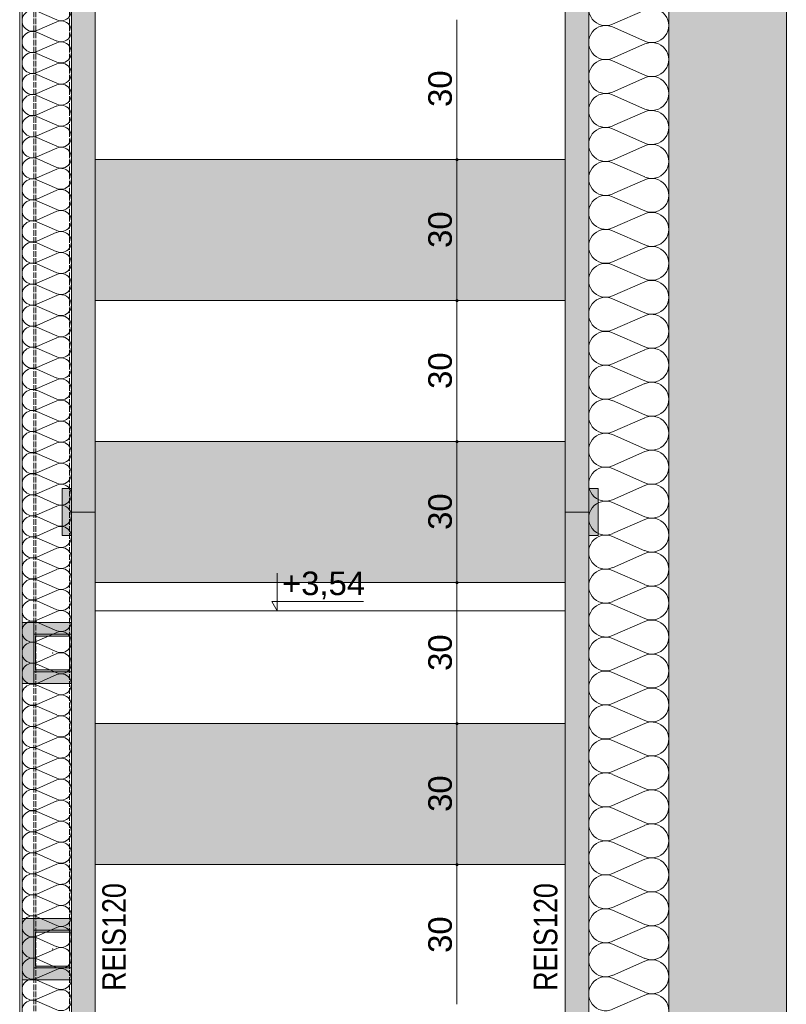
# Paper-space layout 'AD-06. DETAL KANAŁU UPUSTOWEGO ZEWNĘTRZNEGO' of a CAD drawing. Header units: millimetres. Extents: x 0 to 900, y 0 to 600.
# Tile 6 of 24: x 102 to 183, y 398 to 503. Entities that reach past the tile are written whole.
import ezdxf
from ezdxf.xclip import XClip

# ---------------------------------------------------------------- set-up
doc = ezdxf.new("R2010")
doc.units = ezdxf.units.MM
doc.header["$MEASUREMENT"] = 0
doc.header["$XCLIPFRAME"] = 0
for name, pattern in [('ACAD_ISO02W100', [15, 12, -3]), ('HIDDEN_05', [26, 18, -8]), ('thk_line_type', [315, 180, -135])]:
    doc.linetypes.add(name, pattern=pattern)
for name, color, linetype, lineweight in [('0_Nr_pióra__1', 7, 'Continuous', 20), ('A_ściany proj_Nr_pióra__1', 7, 'Continuous', 20), ('A_ściany_Nr_pióra__1', 7, 'Continuous', 20)]:
    doc.layers.add(name, color=color, linetype=linetype, lineweight=lineweight)
for name, color, linetype, lineweight, true_color in [('0_Nr_pióra__6', 7, 'Continuous', 13, 0xa9a9a9), ('A_konstrukcja stalowa_Nr_pióra__10', 7, 'Continuous', 13, 0x4b4b4b), ('A_ppoż_Nr_pióra__8', 7, 'Continuous', 13, 0x4c4c4c), ('A_sciany_Nr_pióra__10', 7, 'Continuous', 13, 0x4b4b4b), ('A_ściany proj_Nr_pióra__10', 7, 'Continuous', 13, 0x4b4b4b)]:
    doc.layers.add(name, color=color, linetype=linetype, lineweight=lineweight, true_color=true_color)
for name, color, linetype in [('A_konstrukcja stalowa', 7, 'Continuous'), ('A_podrys', 7, 'Continuous'), ('A_ściany', 7, 'Continuous'), ('A_ściany proj', 7, 'Continuous')]:
    doc.layers.add(name, color=color, linetype=linetype)
doc.styles.add('STYL_AUTOMATYCZNY_1', font='arial.ttf')
doc.styles.add('STYL_AUTOMATYCZNY_2', font='ARIALN.TTF')

# ---------------------------------------------------------------- blocks, each defined once
blk = doc.blocks.new('Rysunek_3_3', base_point=(-12850.44, -6941.56))
at = {"linetype": 'Continuous', "lineweight": 0, "true_color": 0xa9a9a9}
for points in [[(148.24, 487.75), (148.25, 487.71), (148.27, 487.67), (148.31, 487.64), (148.36, 487.63), (148.41, 487.64), (148.45, 487.67), (148.48, 487.71), (148.49, 487.75), (148.48, 487.8), (148.45, 487.84), (148.41, 487.87), (148.36, 487.88), (148.31, 487.87), (148.27, 487.84), (148.25, 487.8)], [(148.24, 472.75), (148.25, 472.71), (148.27, 472.67), (148.31, 472.64), (148.36, 472.63), (148.41, 472.64), (148.45, 472.67), (148.48, 472.71), (148.49, 472.75), (148.48, 472.8), (148.45, 472.84), (148.41, 472.87), (148.36, 472.88), (148.31, 472.87), (148.27, 472.84), (148.25, 472.8)], [(148.24, 457.75), (148.25, 457.71), (148.27, 457.67), (148.31, 457.64), (148.36, 457.63), (148.41, 457.64), (148.45, 457.67), (148.48, 457.71), (148.49, 457.75), (148.48, 457.8), (148.45, 457.84), (148.41, 457.87), (148.36, 457.88), (148.31, 457.87), (148.27, 457.84), (148.25, 457.8)], [(148.24, 442.75), (148.25, 442.71), (148.27, 442.67), (148.31, 442.64), (148.36, 442.63), (148.41, 442.64), (148.45, 442.67), (148.48, 442.71), (148.49, 442.75), (148.48, 442.8), (148.45, 442.84), (148.41, 442.87), (148.36, 442.88), (148.31, 442.87), (148.27, 442.84), (148.25, 442.8)], [(148.24, 427.75), (148.25, 427.71), (148.27, 427.67), (148.31, 427.64), (148.36, 427.63), (148.41, 427.64), (148.45, 427.67), (148.48, 427.71), (148.49, 427.75), (148.48, 427.8), (148.45, 427.84), (148.41, 427.87), (148.36, 427.88), (148.31, 427.87), (148.27, 427.84), (148.25, 427.8)], [(148.24, 412.75), (148.25, 412.71), (148.27, 412.67), (148.31, 412.64), (148.36, 412.63), (148.41, 412.64), (148.45, 412.67), (148.48, 412.71), (148.49, 412.75), (148.48, 412.8), (148.45, 412.84), (148.41, 412.87), (148.36, 412.88), (148.31, 412.87), (148.27, 412.84), (148.25, 412.8)]]:
    blk.add_hatch(color=253, dxfattribs=at).paths.add_polyline_path(points)
at = {"layer": 'A_konstrukcja stalowa', "linetype": 'Continuous', "lineweight": 0, "true_color": 0x121212}
h = blk.add_hatch(color=250, dxfattribs=at)
h.paths.add_polyline_path([(103.38, 433.25), (107.38, 433.25), (107.38, 437.25), (103.38, 437.25)])
h.paths.add_polyline_path([(107.18, 433.45), (103.58, 433.45), (103.58, 437.05), (107.18, 437.05)], flags=0)
h = blk.add_hatch(color=250, dxfattribs=at)
h.paths.add_polyline_path([(103.38, 401.75), (107.38, 401.75), (107.38, 405.75), (103.38, 405.75)])
h.paths.add_polyline_path([(107.18, 401.95), (103.58, 401.95), (103.58, 405.55), (107.18, 405.55)], flags=0)
at = {"layer": 'A_ściany', "linetype": 'Continuous', "lineweight": 0, "true_color": 0x000000}
blk.add_hatch(color=18, dxfattribs=at).paths.add_polyline_path([(170.89, 595.1), (170.89, 27.75), (183.39, 27.75), (183.39, 595.1)])
at = {"layer": 'A_ściany proj', "linetype": 'Continuous', "lineweight": 0, "true_color": 0x4b4b4b}
for points in [[(109.89, 232.75), (109.89, 556.75), (107.39, 556.75), (107.39, 232.75)], [(159.89, 232.75), (162.39, 232.75), (162.39, 556.75), (159.89, 556.75)], [(109.89, 487.75), (109.89, 472.75), (159.89, 472.75), (159.89, 487.75)], [(109.89, 457.75), (109.89, 442.75), (159.89, 442.75), (159.89, 457.75)], [(106.39, 452.75), (106.39, 447.75), (107.39, 447.75), (107.39, 452.75)], [(163.39, 452.75), (162.39, 452.75), (162.39, 447.75), (163.39, 447.75)], [(103.38, 432), (103.38, 438.5), (102.13, 438.5), (102.13, 432)], [(103.38, 437.25), (107.38, 437.25), (107.38, 438.5), (103.38, 438.5)], [(103.38, 432), (107.38, 432), (107.38, 433.25), (103.38, 433.25)], [(109.89, 427.75), (109.89, 412.75), (159.89, 412.75), (159.89, 427.75)], [(103.38, 400.5), (103.38, 407), (102.13, 407), (102.13, 400.5)], [(103.38, 405.75), (107.38, 405.75), (107.38, 407), (103.38, 407)], [(103.38, 400.5), (107.38, 400.5), (107.38, 401.75), (103.38, 401.75)]]:
    blk.add_hatch(color=251, dxfattribs=at).paths.add_polyline_path(points)
at = {"layer": '0_Nr_pióra__6', "color": 253, "linetype": 'Continuous', "lineweight": 13, "ltscale": 0.05, "true_color": 0xa9a9a9}
for p, q in [((148.36, 487.88), (148.36, 502.63)), ((148.24, 487.75), (147.89, 487.75)), ((148.36, 472.88), (148.36, 487.63)), ((148.83, 487.75), (148.49, 487.75)), ((148.24, 472.75), (147.89, 472.75)), ((148.36, 457.88), (148.36, 472.63)), ((148.83, 472.75), (148.49, 472.75)), ((148.24, 457.75), (147.89, 457.75)), ((148.36, 442.88), (148.36, 457.63)), ((148.83, 457.75), (148.49, 457.75)), ((129.27, 439.75), (129.27, 443.75)), ((148.24, 442.75), (147.89, 442.75)), ((148.36, 427.88), (148.36, 442.63)), ((148.83, 442.75), (148.49, 442.75)), ((129.27, 439.75), (128.69, 440.75)), ((128.69, 440.75), (129.27, 440.75)), ((129.27, 440.75), (138.45, 440.75)), ((129.27, 439.75), (128.52, 439.75)), ((129.27, 439.75), (130.02, 439.75)), ((148.24, 427.75), (147.89, 427.75)), ((148.36, 412.88), (148.36, 427.63)), ((148.83, 427.75), (148.49, 427.75)), ((148.24, 412.75), (147.89, 412.75)), ((148.83, 412.75), (148.49, 412.75)), ((148.36, 397.88), (148.36, 412.63))]:
    blk.add_line(p, q, dxfattribs=at)
for centre in [(148.36, 487.75), (148.36, 472.75), (148.36, 457.75), (148.36, 442.75), (148.36, 427.75), (148.36, 412.75)]:
    blk.add_circle(centre, 0.125, dxfattribs=at)
at = {"layer": 'A_konstrukcja stalowa_Nr_pióra__10', "color": 251, "linetype": 'ACAD_ISO02W100', "lineweight": 13, "ltscale": 0.05, "true_color": 0x4b4b4b}
for p, q in [((103.39, 564.25), (103.39, 232.75)), ((103.59, 564.25), (103.59, 232.75)), ((107.19, 564.25), (107.19, 232.75)), ((107.39, 564.25), (107.39, 232.75))]:
    blk.add_line(p, q, dxfattribs=at)
at = {"layer": 'A_konstrukcja stalowa_Nr_pióra__10', "color": 251, "linetype": 'thk_line_type', "lineweight": 13, "ltscale": 0.05, "true_color": 0x4b4b4b}
for p, q in [((107.38, 437.25), (103.38, 437.25)), ((103.38, 437.25), (103.38, 433.25)), ((103.58, 433.45), (103.58, 437.05)), ((103.58, 437.05), (107.18, 437.05)), ((107.18, 437.05), (107.18, 433.45)), ((107.38, 433.25), (107.38, 437.25)), ((103.38, 433.25), (107.38, 433.25)), ((107.18, 433.45), (103.58, 433.45)), ((107.18, 433.45), (107.18, 433.45)), ((107.38, 405.75), (103.38, 405.75)), ((103.38, 405.75), (103.38, 401.75)), ((103.58, 401.95), (103.58, 405.55)), ((103.58, 405.55), (107.18, 405.55)), ((107.18, 405.55), (107.18, 401.95)), ((107.38, 401.75), (107.38, 405.75)), ((103.38, 401.75), (107.38, 401.75)), ((107.18, 401.95), (103.58, 401.95)), ((107.18, 401.95), (107.18, 401.95))]:
    blk.add_line(p, q, dxfattribs=at)
at = {"layer": 'A_konstrukcja stalowa_Nr_pióra__10', "color": 251, "linetype": 'Continuous', "lineweight": 13, "ltscale": 0.05, "true_color": 0x4b4b4b}
for p, q in [((107.38, 437.25), (103.38, 437.25)), ((103.38, 437.25), (103.38, 433.25)), ((103.58, 433.45), (103.58, 437.05)), ((103.58, 437.05), (107.18, 437.05)), ((107.18, 437.05), (107.18, 433.45)), ((107.38, 433.25), (107.38, 437.25)), ((103.38, 433.25), (107.38, 433.25)), ((107.18, 433.45), (103.58, 433.45)), ((107.38, 405.75), (103.38, 405.75)), ((103.38, 405.75), (103.38, 401.75)), ((103.58, 401.95), (103.58, 405.55)), ((103.58, 405.55), (107.18, 405.55)), ((107.18, 405.55), (107.18, 401.95)), ((107.38, 401.75), (107.38, 405.75)), ((103.38, 401.75), (107.38, 401.75)), ((107.18, 401.95), (103.58, 401.95))]:
    blk.add_line(p, q, dxfattribs=at)
at = {"layer": 'A_konstrukcja stalowa_Nr_pióra__10', "color": 251, "linetype": 'Continuous', "lineweight": 13, "ltscale": 0.05, "true_color": 0x4b4b4b, "flags": 128}
for points in [[(103.38, 433.25), (107.38, 433.25), (107.38, 437.25), (103.38, 437.25)], [(107.18, 433.45), (107.18, 437.05), (103.58, 437.05), (103.58, 433.45)], [(103.38, 401.75), (107.38, 401.75), (107.38, 405.75), (103.38, 405.75)], [(107.18, 401.95), (107.18, 405.55), (103.58, 405.55), (103.58, 401.95)]]:
    blk.add_lwpolyline(points, close=True, dxfattribs=at)
at = {"layer": 'A_konstrukcja stalowa_Nr_pióra__10', "color": 251, "linetype": 'thk_line_type', "lineweight": 13, "ltscale": 0.05, "true_color": 0x4b4b4b}
for p in [(107.18, 437.05), (107.18, 405.55)]:
    blk.add_point(p, dxfattribs=at)
at = {"layer": 'A_konstrukcja stalowa_Nr_pióra__10', "color": 251, "linetype": 'HIDDEN_05', "lineweight": 13, "ltscale": 0.05, "true_color": 0x4b4b4b}
for p in [(105.38, 435.25), (105.38, 403.75)]:
    blk.add_point(p, dxfattribs=at)
at = {"layer": 'A_sciany_Nr_pióra__10', "color": 251, "linetype": 'Continuous', "lineweight": 13, "ltscale": 0.05, "true_color": 0x4b4b4b}
for p, q in [((103.7, 503.53), (105.82, 502.6)), ((168.35, 503.66), (164.92, 502.16)), ((105.82, 502.41), (103.7, 501.48)), ((164.92, 501.86), (168.35, 500.35)), ((103.7, 501.29), (105.82, 500.36)), ((105.82, 500.17), (103.7, 499.24)), ((168.35, 500.05), (164.92, 498.54)), ((103.7, 499.05), (105.82, 498.12)), ((105.82, 497.93), (103.7, 497)), ((164.92, 498.24), (168.35, 496.74)), ((103.7, 496.81), (105.82, 495.88)), ((105.82, 495.69), (103.7, 494.76)), ((168.35, 496.43), (164.92, 494.93)), ((103.7, 494.57), (105.82, 493.64)), ((164.92, 494.63), (168.35, 493.12)), ((105.82, 493.45), (103.7, 492.52)), ((103.7, 492.33), (105.82, 491.4)), ((168.35, 492.82), (164.92, 491.32)), ((105.82, 491.21), (103.7, 490.28)), ((164.92, 491.01), (168.35, 489.51)), ((103.7, 490.09), (105.82, 489.16)), ((168.35, 489.21), (164.92, 487.7)), ((105.82, 488.97), (103.7, 488.04)), ((103.7, 487.85), (105.82, 486.92)), ((164.92, 487.4), (168.35, 485.9)), ((105.82, 486.73), (103.7, 485.8)), ((103.7, 485.61), (105.82, 484.68)), ((168.35, 485.59), (164.92, 484.09)), ((105.82, 484.49), (103.7, 483.55)), ((103.7, 483.37), (105.82, 482.43)), ((164.92, 483.78), (168.35, 482.28)), ((105.82, 482.25), (103.7, 481.31)), ((168.35, 481.98), (164.92, 480.47)), ((103.7, 481.13), (105.82, 480.19)), ((105.82, 480.01), (103.7, 479.07)), ((164.92, 480.17), (168.35, 478.67)), ((103.7, 478.89), (105.82, 477.95)), ((105.82, 477.77), (103.7, 476.83)), ((168.35, 478.36), (164.92, 476.86)), ((103.7, 476.64), (105.82, 475.71)), ((164.92, 476.56), (168.35, 475.05)), ((105.82, 475.52), (103.7, 474.59)), ((168.35, 474.75), (164.92, 473.25)), ((103.7, 474.4), (105.82, 473.47)), ((105.82, 473.28), (103.7, 472.35)), ((164.92, 472.94), (168.35, 471.44)), ((103.7, 472.16), (105.82, 471.23)), ((105.82, 471.04), (103.7, 470.11)), ((168.35, 471.14), (164.92, 469.63)), ((103.7, 469.92), (105.82, 468.99)), ((164.92, 469.33), (168.35, 467.82)), ((105.82, 468.8), (103.7, 467.87)), ((103.7, 467.68), (105.82, 466.75)), ((168.35, 467.52), (164.92, 466.02)), ((105.82, 466.56), (103.7, 465.63)), ((103.7, 465.44), (105.82, 464.51)), ((164.92, 465.71), (168.35, 464.21)), ((105.82, 464.32), (103.7, 463.39)), ((103.7, 463.2), (105.82, 462.27)), ((168.35, 463.91), (164.92, 462.4)), ((105.82, 462.08), (103.7, 461.15)), ((164.92, 462.1), (168.35, 460.6)), ((103.7, 460.96), (105.82, 460.03)), ((168.35, 460.29), (164.92, 458.79)), ((105.82, 459.84), (103.7, 458.91)), ((103.7, 458.72), (105.82, 457.79)), ((164.92, 458.49), (168.35, 456.98)), ((105.82, 457.6), (103.7, 456.67)), ((103.7, 456.48), (105.82, 455.55)), ((168.35, 456.68), (164.92, 455.18)), ((105.82, 455.36), (103.7, 454.43)), ((164.92, 454.87), (168.35, 453.37)), ((103.7, 454.24), (105.82, 453.31)), ((105.82, 453.12), (103.7, 452.19)), ((168.35, 453.06), (164.92, 451.56)), ((103.7, 452), (105.82, 451.07)), ((105.82, 450.88), (103.7, 449.94)), ((164.92, 451.26), (168.35, 449.75)), ((103.7, 449.76), (105.82, 448.82)), ((168.35, 449.45), (164.92, 447.95)), ((105.82, 448.64), (103.7, 447.7)), ((103.7, 447.52), (105.82, 446.58)), ((164.92, 447.64), (168.35, 446.14)), ((105.82, 446.4), (103.7, 445.46)), ((103.7, 445.28), (105.82, 444.34)), ((168.35, 445.84), (164.92, 444.33)), ((105.82, 444.15), (103.7, 443.22)), ((164.92, 444.03), (168.35, 442.53)), ((103.7, 443.03), (105.82, 442.1)), ((168.35, 442.22), (164.92, 440.72)), ((105.82, 441.91), (103.7, 440.98)), ((103.7, 440.79), (105.82, 439.86)), ((164.92, 440.42), (168.35, 438.91)), ((105.82, 439.67), (103.7, 438.74)), ((103.7, 438.55), (105.82, 437.62)), ((168.35, 438.61), (164.92, 437.1)), ((105.82, 437.43), (103.7, 436.5)), ((103.7, 436.31), (105.82, 435.38)), ((164.92, 436.8), (168.35, 435.3)), ((105.82, 435.19), (103.7, 434.26)), ((168.35, 434.99), (164.92, 433.49)), ((103.7, 434.07), (105.82, 433.14)), ((105.82, 432.95), (103.7, 432.02)), ((164.92, 433.19), (168.35, 431.68)), ((103.7, 431.83), (105.82, 430.9)), ((105.82, 430.71), (103.7, 429.78)), ((168.35, 431.38), (164.92, 429.88)), ((103.7, 429.59), (105.82, 428.66)), ((164.92, 429.57), (168.35, 428.07)), ((105.82, 428.47), (103.7, 427.54)), ((168.35, 427.77), (164.92, 426.26)), ((103.7, 427.35), (105.82, 426.42)), ((105.82, 426.23), (103.7, 425.3)), ((164.92, 425.96), (168.35, 424.46)), ((103.7, 425.11), (105.82, 424.18)), ((105.82, 423.99), (103.7, 423.06)), ((168.35, 424.15), (164.92, 422.65)), ((103.7, 422.87), (105.82, 421.94)), ((164.92, 422.34), (168.35, 420.84)), ((105.82, 421.75), (103.7, 420.82)), ((103.7, 420.63), (105.82, 419.7)), ((168.35, 420.54), (164.92, 419.03)), ((105.82, 419.51), (103.7, 418.58)), ((103.7, 418.39), (105.82, 417.46)), ((164.92, 418.73), (168.35, 417.23)), ((105.82, 417.27), (103.7, 416.33)), ((168.35, 416.92), (164.92, 415.42)), ((103.7, 416.15), (105.82, 415.21)), ((105.82, 415.03), (103.7, 414.09)), ((164.92, 415.12), (168.35, 413.61)), ((103.7, 413.91), (105.82, 412.97)), ((105.82, 412.79), (103.7, 411.85)), ((168.35, 413.31), (164.92, 411.81)), ((103.7, 411.67), (105.82, 410.73)), ((164.92, 411.5), (168.35, 410)), ((105.82, 410.54), (103.7, 409.61)), ((168.35, 409.7), (164.92, 408.19)), ((103.7, 409.42), (105.82, 408.49)), ((105.82, 408.3), (103.7, 407.37)), ((164.92, 407.89), (168.35, 406.38)), ((103.7, 407.18), (105.82, 406.25)), ((105.82, 406.06), (103.7, 405.13)), ((168.35, 406.08), (164.92, 404.58)), ((103.7, 404.94), (105.82, 404.01)), ((105.82, 403.82), (103.7, 402.89)), ((164.92, 404.27), (168.35, 402.77)), ((103.7, 402.7), (105.82, 401.77)), ((168.35, 402.47), (164.92, 400.96)), ((105.82, 401.58), (103.7, 400.65)), ((103.7, 400.46), (105.82, 399.53)), ((164.92, 400.66), (168.35, 399.16)), ((105.82, 399.34), (103.7, 398.41)), ((103.7, 398.22), (105.82, 397.29)), ((168.35, 398.85), (164.92, 397.35))]:
    blk.add_line(p, q, dxfattribs=at)
for centre, major_axis, ratio, start_param, end_param in [((164.19, 503.81), (1.81, 0), 0.999613, 1.158003, 5.125183), ((106.27, 503.63), (0, 1.12), 0.996974, 2.728799, 6.695979), ((169.08, 502.01), (1.81, 0), 0.999613, 4.299595, 8.266775), ((103.25, 502.51), (0, 1.12), 0.996974, 5.870392, 9.837572), ((106.27, 501.39), (0, 1.12), 0.996974, 2.728799, 6.695979), ((164.19, 500.2), (1.81, 0), 0.999613, 1.158003, 5.125183), ((103.25, 500.27), (0, 1.12), 0.996974, 5.870392, 9.837572), ((106.27, 499.15), (0, 1.12), 0.996974, 2.728799, 6.695979), ((169.08, 498.39), (1.81, 0), 0.999613, 4.299595, 8.266775), ((103.25, 498.03), (0, 1.12), 0.996974, 5.870392, 9.837572), ((106.27, 496.9), (0, 1.12), 0.996974, 2.728799, 6.695979), ((164.19, 496.59), (1.81, 0), 0.999613, 1.158003, 5.125183), ((103.25, 495.78), (0, 1.12), 0.996974, 5.870392, 9.837572), ((169.08, 494.78), (1.81, 0), 0.999613, 4.299595, 8.266775), ((106.27, 494.66), (0, 1.12), 0.996974, 2.728799, 6.695979), ((103.25, 493.54), (0, 1.12), 0.996974, 5.870392, 9.837572), ((164.19, 492.97), (1.81, 0), 0.999613, 1.158003, 5.125183), ((106.27, 492.42), (0, 1.12), 0.996974, 2.728799, 6.695979), ((103.25, 491.3), (0, 1.12), 0.996974, 5.870392, 9.837572), ((169.08, 491.16), (1.81, 0), 0.999613, 4.299595, 8.266775), ((106.27, 490.18), (0, 1.12), 0.996974, 2.728799, 6.695979), ((164.19, 489.36), (1.81, 0), 0.999613, 1.158003, 5.125183), ((103.25, 489.06), (0, 1.12), 0.996974, 5.870392, 9.837572), ((169.08, 487.55), (1.81, 0), 0.999613, 4.299595, 8.266775), ((106.27, 487.94), (0, 1.12), 0.996974, 2.728799, 6.695979), ((103.25, 486.82), (0, 1.12), 0.996974, 5.870392, 9.837572), ((164.19, 485.74), (1.81, 0), 0.999613, 1.158003, 5.125183), ((106.27, 485.7), (0, 1.12), 0.996974, 2.728799, 6.695979), ((103.25, 484.58), (0, 1.12), 0.996974, 5.870392, 9.837572), ((169.08, 483.94), (1.81, 0), 0.999613, 4.299595, 8.266775), ((106.27, 483.46), (0, 1.12), 0.996974, 2.728799, 6.695979), ((164.19, 482.13), (1.81, 0), 0.999613, 1.158003, 5.125183), ((103.25, 482.34), (0, 1.12), 0.996974, 5.870392, 9.837572), ((106.27, 481.22), (0, 1.12), 0.996974, 2.728799, 6.695979), ((169.08, 480.32), (1.81, 0), 0.999613, 4.299595, 8.266775), ((103.25, 480.1), (0, 1.12), 0.996974, 5.870392, 9.837572), ((106.27, 478.98), (0, 1.12), 0.996974, 2.728799, 6.695979), ((164.19, 478.52), (1.81, 0), 0.999613, 1.158003, 5.125183), ((103.25, 477.86), (0, 1.12), 0.996974, 5.870392, 9.837572), ((106.27, 476.74), (0, 1.12), 0.996974, 2.728799, 6.695979), ((169.08, 476.71), (1.81, 0), 0.999613, 4.299595, 8.266775), ((103.25, 475.62), (0, 1.12), 0.996974, 5.870392, 9.837572), ((164.19, 474.9), (1.81, 0), 0.999613, 1.158003, 5.125183), ((106.27, 474.5), (0, 1.12), 0.996974, 2.728799, 6.695979), ((103.25, 473.38), (0, 1.12), 0.996974, 5.870392, 9.837572), ((169.08, 473.09), (1.81, 0), 0.999613, 4.299595, 8.266775), ((106.27, 472.26), (0, 1.12), 0.996974, 2.728799, 6.695979), ((164.19, 471.29), (1.81, 0), 0.999613, 1.158003, 5.125183), ((103.25, 471.14), (0, 1.12), 0.996974, 5.870392, 9.837572), ((169.08, 469.48), (1.81, 0), 0.999613, 4.299595, 8.266775), ((106.27, 470.02), (0, 1.12), 0.996974, 2.728799, 6.695979), ((103.25, 468.9), (0, 1.12), 0.996974, 5.870392, 9.837572), ((164.19, 467.67), (1.81, 0), 0.999613, 1.158003, 5.125183), ((106.27, 467.78), (0, 1.12), 0.996974, 2.728799, 6.695979), ((103.25, 466.66), (0, 1.12), 0.996974, 5.870392, 9.837572), ((169.08, 465.87), (1.81, 0), 0.999613, 4.299595, 8.266775), ((106.27, 465.54), (0, 1.12), 0.996974, 2.728799, 6.695979), ((103.25, 464.42), (0, 1.12), 0.996974, 5.870392, 9.837572), ((164.19, 464.06), (1.81, 0), 0.999613, 1.158003, 5.125183), ((106.27, 463.29), (0, 1.12), 0.996974, 2.728799, 6.695979), ((169.08, 462.25), (1.81, 0), 0.999613, 4.299595, 8.266775), ((103.25, 462.17), (0, 1.12), 0.996974, 5.870392, 9.837572), ((106.27, 461.05), (0, 1.12), 0.996974, 2.728799, 6.695979), ((164.19, 460.44), (1.81, 0), 0.999613, 1.158003, 5.125183), ((103.25, 459.93), (0, 1.12), 0.996974, 5.870392, 9.837572), ((106.27, 458.81), (0, 1.12), 0.996974, 2.728799, 6.695979), ((169.08, 458.64), (1.81, 0), 0.999613, 4.299595, 8.266775), ((103.25, 457.69), (0, 1.12), 0.996974, 5.870392, 9.837572), ((164.19, 456.83), (1.81, 0), 0.999613, 1.158003, 5.125183), ((106.27, 456.57), (0, 1.12), 0.996974, 2.728799, 6.695979), ((169.08, 455.02), (1.81, 0), 0.999613, 4.299595, 8.266775), ((103.25, 455.45), (0, 1.12), 0.996974, 5.870392, 9.837572), ((106.27, 454.33), (0, 1.12), 0.996974, 2.728799, 6.695979), ((164.19, 453.22), (1.81, 0), 0.999613, 1.158003, 5.125183), ((103.25, 453.21), (0, 1.12), 0.996974, 5.870392, 9.837572), ((106.27, 452.09), (0, 1.12), 0.996974, 2.728799, 6.695979), ((169.08, 451.41), (1.81, 0), 0.999613, 4.299595, 8.266775), ((103.25, 450.97), (0, 1.12), 0.996974, 5.870392, 9.837572), ((164.19, 449.6), (1.81, 0), 0.999613, 1.158003, 5.125183), ((106.27, 449.85), (0, 1.12), 0.996974, 2.728799, 6.695979), ((103.25, 448.73), (0, 1.12), 0.996974, 5.870392, 9.837572), ((169.08, 447.8), (1.81, 0), 0.999613, 4.299595, 8.266775), ((106.27, 447.61), (0, 1.12), 0.996974, 2.728799, 6.695979), ((103.25, 446.49), (0, 1.12), 0.996974, 5.870392, 9.837572), ((164.19, 445.99), (1.81, 0), 0.999613, 1.158003, 5.125183), ((106.27, 445.37), (0, 1.12), 0.996974, 2.728799, 6.695979), ((103.25, 444.25), (0, 1.12), 0.996974, 5.870392, 9.837572), ((169.08, 444.18), (1.81, 0), 0.999613, 4.299595, 8.266775), ((106.27, 443.13), (0, 1.12), 0.996974, 2.728799, 6.695979), ((164.19, 442.37), (1.81, 0), 0.999613, 1.158003, 5.125183), ((103.25, 442.01), (0, 1.12), 0.996974, 5.870392, 9.837572), ((106.27, 440.89), (0, 1.12), 0.996974, 2.728799, 6.695979), ((169.08, 440.57), (1.81, 0), 0.999613, 4.299595, 8.266775), ((103.25, 439.77), (0, 1.12), 0.996974, 5.870392, 9.837572), ((164.19, 438.76), (1.81, 0), 0.999613, 1.158003, 5.125183), ((106.27, 438.65), (0, 1.12), 0.996974, 2.728799, 6.695979), ((169.08, 436.95), (1.81, 0), 0.999613, 4.299595, 8.266775), ((103.25, 437.53), (0, 1.12), 0.996974, 5.870392, 9.837572), ((106.27, 436.41), (0, 1.12), 0.996974, 2.728799, 6.695979), ((164.19, 435.15), (1.81, 0), 0.999613, 1.158003, 5.125183), ((103.25, 435.29), (0, 1.12), 0.996974, 5.870392, 9.837572), ((106.27, 434.17), (0, 1.12), 0.996974, 2.728799, 6.695979), ((169.08, 433.34), (1.81, 0), 0.999613, 4.299595, 8.266775), ((103.25, 433.05), (0, 1.12), 0.996974, 5.870392, 9.837572), ((106.27, 431.93), (0, 1.12), 0.996974, 2.728799, 6.695979), ((164.19, 431.53), (1.81, 0), 0.999613, 1.158003, 5.125183), ((103.25, 430.81), (0, 1.12), 0.996974, 5.870392, 9.837572), ((169.08, 429.72), (1.81, 0), 0.999613, 4.299595, 8.266775), ((106.27, 429.68), (0, 1.12), 0.996974, 2.728799, 6.695979), ((103.25, 428.56), (0, 1.12), 0.996974, 5.870392, 9.837572), ((164.19, 427.92), (1.81, 0), 0.999613, 1.158003, 5.125183), ((106.27, 427.44), (0, 1.12), 0.996974, 2.728799, 6.695979), ((103.25, 426.32), (0, 1.12), 0.996974, 5.870392, 9.837572), ((169.08, 426.11), (1.81, 0), 0.999613, 4.299595, 8.266775), ((106.27, 425.2), (0, 1.12), 0.996974, 2.728799, 6.695979), ((103.25, 424.08), (0, 1.12), 0.996974, 5.870392, 9.837572), ((164.19, 424.3), (1.81, 0), 0.999613, 1.158003, 5.125183), ((169.08, 422.5), (1.81, 0), 0.999613, 4.299595, 8.266775), ((106.27, 422.96), (0, 1.12), 0.996974, 2.728799, 6.695979), ((103.25, 421.84), (0, 1.12), 0.996974, 5.870392, 9.837572), ((164.19, 420.69), (1.81, 0), 0.999613, 1.158003, 5.125183), ((106.27, 420.72), (0, 1.12), 0.996974, 2.728799, 6.695979), ((103.25, 419.6), (0, 1.12), 0.996974, 5.870392, 9.837572), ((169.08, 418.88), (1.81, 0), 0.999613, 4.299595, 8.266775), ((106.27, 418.48), (0, 1.12), 0.996974, 2.728799, 6.695979), ((164.19, 417.08), (1.81, 0), 0.999613, 1.158003, 5.125183), ((103.25, 417.36), (0, 1.12), 0.996974, 5.870392, 9.837572), ((106.27, 416.24), (0, 1.12), 0.996974, 2.728799, 6.695979), ((169.08, 415.27), (1.81, 0), 0.999613, 4.299595, 8.266775), ((103.25, 415.12), (0, 1.12), 0.996974, 5.870392, 9.837572), ((106.27, 414), (0, 1.12), 0.996974, 2.728799, 6.695979), ((164.19, 413.46), (1.81, 0), 0.999613, 1.158003, 5.125183), ((103.25, 412.88), (0, 1.12), 0.996974, 5.870392, 9.837572), ((106.27, 411.76), (0, 1.12), 0.996974, 2.728799, 6.695979), ((169.08, 411.65), (1.81, 0), 0.999613, 4.299595, 8.266775), ((103.25, 410.64), (0, 1.12), 0.996974, 5.870392, 9.837572), ((164.19, 409.85), (1.81, 0), 0.999613, 1.158003, 5.125183), ((106.27, 409.52), (0, 1.12), 0.996974, 2.728799, 6.695979), ((103.25, 408.4), (0, 1.12), 0.996974, 5.870392, 9.837572), ((169.08, 408.04), (1.81, 0), 0.999613, 4.299595, 8.266775), ((106.27, 407.28), (0, 1.12), 0.996974, 2.728799, 6.695979), ((164.19, 406.23), (1.81, 0), 0.999613, 1.158003, 5.125183), ((103.25, 406.16), (0, 1.12), 0.996974, 5.870392, 9.837572), ((106.27, 405.04), (0, 1.12), 0.996974, 2.728799, 6.695979), ((169.08, 404.43), (1.81, 0), 0.999613, 4.299595, 8.266775), ((103.25, 403.92), (0, 1.12), 0.996974, 5.870392, 9.837572), ((164.19, 402.62), (1.81, 0), 0.999613, 1.158003, 5.125183), ((106.27, 402.8), (0, 1.12), 0.996974, 2.728799, 6.695979), ((103.25, 401.68), (0, 1.12), 0.996974, 5.870392, 9.837572), ((169.08, 400.81), (1.81, 0), 0.999613, 4.299595, 8.266775), ((106.27, 400.56), (0, 1.12), 0.996974, 2.728799, 6.695979), ((103.25, 399.44), (0, 1.12), 0.996974, 5.870392, 9.837572), ((164.19, 399), (1.81, 0), 0.999613, 1.158003, 5.125183), ((106.27, 398.32), (0, 1.12), 0.996974, 2.728799, 6.695979), ((169.08, 397.2), (1.81, 0), 0.999613, 4.299595, 8.266775), ((103.25, 397.2), (0, 1.12), 0.996974, 5.870392, 9.837572)]:
    blk.add_ellipse(centre, major_axis=major_axis, ratio=ratio, start_param=start_param, end_param=end_param, dxfattribs=at)
at = {"layer": 'A_ściany proj_Nr_pióra__1', "color": 7, "linetype": 'Continuous', "lineweight": 20, "ltscale": 0.05}
for p, q in [((107.39, 232.75), (107.39, 556.75)), ((109.89, 232.75), (109.89, 556.75)), ((159.89, 232.75), (159.89, 556.75)), ((162.39, 232.75), (162.39, 556.75)), ((109.89, 487.75), (159.89, 487.75)), ((109.89, 472.75), (159.89, 472.75)), ((109.89, 457.75), (159.89, 457.75)), ((106.39, 447.75), (106.39, 452.75)), ((106.39, 452.75), (107.39, 452.75)), ((107.39, 447.75), (107.39, 452.75)), ((163.39, 452.75), (162.39, 452.75)), ((162.39, 447.75), (162.39, 452.75)), ((163.39, 447.75), (163.39, 452.75)), ((107.39, 450.25), (109.89, 450.25)), ((162.39, 450.25), (159.89, 450.25)), ((107.39, 447.75), (106.39, 447.75)), ((162.39, 447.75), (163.39, 447.75)), ((109.89, 442.75), (159.89, 442.75)), ((159.89, 439.75), (109.89, 439.75)), ((109.89, 427.75), (159.89, 427.75)), ((109.89, 412.75), (159.89, 412.75))]:
    blk.add_line(p, q, dxfattribs=at)
at = {"layer": 'A_ściany proj_Nr_pióra__10', "color": 251, "linetype": 'Continuous', "lineweight": 13, "ltscale": 0.05, "true_color": 0x4b4b4b}
for p, q in [((101.89, 262.75), (101.89, 569.49)), ((102.14, 262.75), (102.14, 569.5))]:
    blk.add_line(p, q, dxfattribs=at)
at = {"layer": 'A_ściany proj_Nr_pióra__10', "color": 251, "linetype": 'Continuous', "lineweight": 13, "ltscale": 0.05, "true_color": 0x4b4b4b, "flags": 128}
for points in [[(103.38, 432), (103.38, 438.5), (102.13, 438.5), (102.13, 432)], [(103.38, 437.25), (107.38, 437.25), (107.38, 438.5), (103.38, 438.5)], [(103.38, 432), (107.38, 432), (107.38, 433.25), (103.38, 433.25)], [(103.38, 400.5), (103.38, 407), (102.13, 407), (102.13, 400.5)], [(103.38, 405.75), (107.38, 405.75), (107.38, 407), (103.38, 407)], [(103.38, 400.5), (107.38, 400.5), (107.38, 401.75), (103.38, 401.75)]]:
    blk.add_lwpolyline(points, close=True, dxfattribs=at)
at = {"layer": 'A_ściany_Nr_pióra__1', "color": 7, "linetype": 'Continuous', "lineweight": 20, "ltscale": 0.05}
for p, q in [((170.89, 595.1), (170.89, 27.75)), ((183.39, 595.1), (183.39, 27.75))]:
    blk.add_line(p, q, dxfattribs=at)
at = {"layer": '0_Nr_pióra__1', "color": 7, "linetype": 'Continuous', "lineweight": 20, "char_height": 2.5, "width": 3.8136, "attachment_point": 7, "rotation": 90, "style": 'STYL_AUTOMATYCZNY_1'}
for insert in [(147.86, 493.35), (147.86, 478.35), (147.86, 463.35), (147.86, 448.35), (147.86, 433.35), (147.86, 418.35), (147.86, 403.35)]:
    blk.add_mtext('\\A1;{\\pql;\\fArial|b0|i0|c238|p0;\\W1.000000;30}', dxfattribs=dict(at, insert=insert))
at = {"layer": '0_Nr_pióra__1', "color": 7, "linetype": 'Continuous', "lineweight": 20, "insert": (129.77, 440.95), "char_height": 2.5, "width": 8.6752, "attachment_point": 7, "style": 'STYL_AUTOMATYCZNY_1'}
blk.add_mtext('\\A1;{\\pql;\\fArial|b0|i0|c238|p0;\\W1.000000;+3,54}', dxfattribs=at)
at = {"layer": 'A_ppoż_Nr_pióra__8', "color": 251, "linetype": 'Continuous', "lineweight": 13, "true_color": 0x4c4c4c, "char_height": 2.5, "attachment_point": 5, "rotation": 90, "style": 'STYL_AUTOMATYCZNY_2'}
for insert in [(111.93, 405.04), (157.81, 405.04)]:
    blk.add_mtext('\\A1;{\\pqc;\\fArial Narrow|b0|i0|c238|p0;\\W1.000000;REIS120}', dxfattribs=dict(at, insert=insert))

psp = doc.layouts.new('AD-06. DETAL KANAŁU UPUSTOWEGO ZEWNĘTRZNEGO')

# ---------------------------------------------------------------- block references
at = {"layer": 'A_podrys', "color": 37, "linetype": 'Continuous', "lineweight": 5, "true_color": 0x656532}
ref = psp.add_blockref('Rysunek_3_3', (-12850.44, -6941.56), dxfattribs=at)
XClip(ref).set_block_clipping_path([(29.90003743, 4.9002523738), (226.7159859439, 595.1)])

doc.saveas('drawing.dxf')
